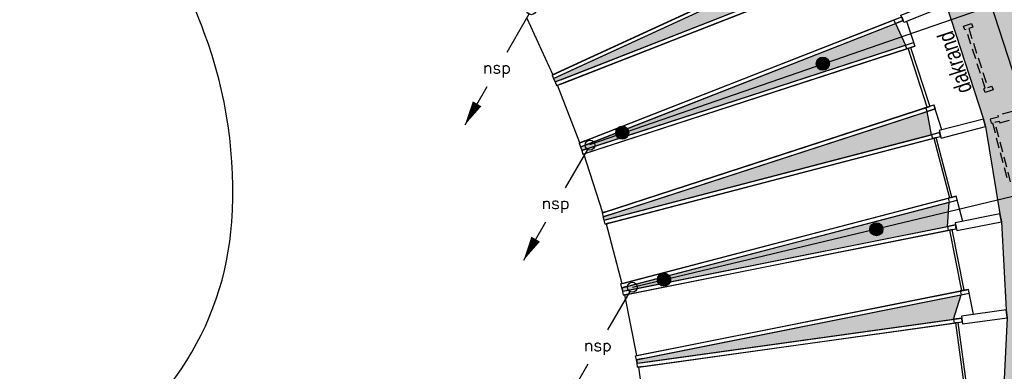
# Model space of a CAD drawing. Header units: millimetres. Extents: x -4107 to 114693, y -37499 to 54671.
# Tile 77 of 156: x 40525 to 55493, y 4250 to 9592. Entities that reach past the tile are written whole.
import ezdxf
from ezdxf.enums import TextEntityAlignment as Align

# ---------------------------------------------------------------- set-up
doc = ezdxf.new("R2010")
doc.units = ezdxf.units.MM
doc.header["$LTSCALE"] = 50
doc.linetypes.add('B0702', pattern=[4.6875, 3.125, -1.5625])
for name, color, linetype in [('ABT_VOORSTEL daklichten', 1, 'Continuous'), ('AL191L3-_STREEPF-OND', 2, 'B0702'), ('AT$1A---_ALGEMEEN', 2, 'Continuous'), ('XREF_06_PLAFOND$0$AA00VV4-_SOLID252', 254, 'Continuous'), ('XREF_06_PLAFOND$0$AA35RJ8-_HWOLCEMENT', 242, 'Continuous'), ('XREF_06_PLAFOND$0$AI45----_PLAFONDAFW', 2, 'Continuous'), ('XREF_06_PLAFOND$0$AL35RJ8-_HWOLCEMENT', 2, 'Continuous'), ('XREF_06_Sprinkler installatie$0$WL524---', 4, 'Continuous'), ('XREF_06_Sprinkler installatie$0$WL6516--', 4, 'Continuous'), ('XREF_06_Sprinkler installatie$0$WL6517--', 4, 'Continuous'), ('XREF_06_werkset$0$AA01253-_egaal-253', 242, 'Continuous'), ('XREF_06_werkset$0$AA01254-_egaal-254', 242, 'Continuous'), ('XREF_06_werkset$0$AA31-O--_GLAS', 242, 'Continuous'), ('XREF_06_werkset$0$AI27----_DAKEN', 1, 'Continuous'), ('XREF_06_werkset$0$AL01253-_egaal-253', 253, 'Continuous'), ('XREF_06_werkset$0$AL01254-_egaal-254', 254, 'Continuous'), ('XREF_06_werkset$0$AL28MH--_METAAL', 3, 'Continuous'), ('XREF_06_werkset$0$AL31-O--_GLAS', 2, 'Continuous'), ('XREF_06_werkset$0$AL31XH4-_ALUMINIUM', 2, 'Continuous')]:
    doc.layers.add(name, color=color, linetype=linetype)
doc.styles.add('02_100', font='B-GBP.SHX', dxfattribs={"width": 0.8, "height": 250})
doc.styles.add('XREF_06_Sprinkler installatie$0$BURO-018', font='simplex.shx', dxfattribs={"height": 180})
doc.styles.add('XREF_06_Sprinkler installatie$0$Standard', font='txt')

# ---------------------------------------------------------------- blocks, each defined once
blk = doc.blocks.new('XREF_06_Sprinkler installatie$0$SP-KOP02')
at = {"color": 0, "linetype": 'Continuous'}
for p, q in [((-0.87, -0.02), (0.02, 0.87)), ((-0.85, -0.22), (0.22, 0.85)), ((-0.84, 0.23), (-0.23, 0.84)), ((-0.79, -0.38), (0.38, 0.79)), ((-0.7, -0.52), (0.52, 0.7)), ((-0.6, -0.64), (0.64, 0.6)), ((-0.47, -0.74), (0.74, 0.47)), ((-0.32, -0.81), (0.81, 0.32)), ((-0.14, -0.86), (0.86, 0.14)), ((0.07, -0.87), (0.87, -0.07)), ((0.38, -0.79), (0.79, -0.38))]:
    blk.add_line(p, q, dxfattribs=at)
at = {"color": 0, "linetype": 'Continuous', "const_width": 0.875}
blk.add_lwpolyline([(-0.44, 0, 1), (0.44, 0, 1)], format="xyb", close=True, dxfattribs=at)
at = {"color": 0, "linetype": 'Continuous'}
for radius in [1, 0.875]:
    blk.add_circle((0, 0), radius, dxfattribs=at)
at = {"color": 0, "linetype": 'Continuous', "style": 'XREF_06_Sprinkler installatie$0$Standard', "flags": 1}
for tag, p in [('SP_MATCODE', (2, 2)), ('SP_TEMP', (2, -3)), ('SP_DOORL', (2, -5)), ('SP_KFACT', (2, -7)), ('SP_SPRHK', (2, -9)), ('SP_KLEP', (2, -11))]:
    blk.add_attdef(tag, p, '', height=1, dxfattribs=at)
blk = doc.blocks.new('XREF_06_Sprinkler installatie$0$LDV2')
at = {"color": 0, "linetype": 'Continuous'}
for p, q in [((-0.25, -0.433), (-2.5, -4.33)), ((-4.5, -7.794), (-6.75, -11.691))]:
    blk.add_line(p, q, dxfattribs=at)
blk.add_lwpolyline([(-6.75, -11.691, 0, 1, 0), (-5.5, -9.526, 1, 1, 0)], format="xyseb", dxfattribs=at)
blk.add_circle((0, 0), 0.5, dxfattribs=at)
at = {"color": 0, "linetype": 'Continuous', "style": 'XREF_06_Sprinkler installatie$0$BURO-018'}
blk.add_attdef('LD_TEXT1', text='', height=1.8, dxfattribs=at).set_placement((-3.5, -6.062), align=Align.MIDDLE)
blk = doc.blocks.new('XREF_06_Sprinkler installatie')
at = {"layer": 'XREF_06_Sprinkler installatie$0$WL524---'}
for p, q in [((49194, 7698), (57658, 10622)), ((49842, 5527), (58219, 7534))]:
    blk.add_line(p, q, dxfattribs=at)
at = {"layer": 'XREF_06_Sprinkler installatie$0$WL6516--', "xscale": 99.9999999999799, "yscale": 100, "zscale": 100, "rotation": 7.589429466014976}
for p in [(52734, 8923), (49685, 7875), (53548, 6408), (50319, 5642)]:
    blk.add_blockref('XREF_06_Sprinkler installatie$0$SP-KOP02', p, dxfattribs=at)
at = {"layer": 'XREF_06_Sprinkler installatie$0$WL6517--'}
ref = blk.add_blockref('XREF_06_Sprinkler installatie$0$LDV2', (48303, 9743), dxfattribs=dict(at, xscale=150, yscale=150, zscale=150))
ref.add_attrib('LD_TEXT1', 'nsp', dxfattribs={"layer": '0', "color": 1, "linetype": 'Continuous', "height": 180, "style": 'XREF_06_Sprinkler installatie$0$BURO-018'}).set_placement((47778, 8834), align=Align.MIDDLE)
ref = blk.add_blockref('XREF_06_Sprinkler installatie$0$LDV2', (49194, 7686), dxfattribs=dict(at, xscale=150, yscale=150, zscale=150))
ref.add_attrib('LD_TEXT1', 'nsp', dxfattribs={"layer": '0', "color": 1, "linetype": 'Continuous', "height": 180, "style": 'XREF_06_Sprinkler installatie$0$BURO-018'}).set_placement((48669, 6776), align=Align.MIDDLE)
ref = blk.add_blockref('XREF_06_Sprinkler installatie$0$LDV2', (49837, 5528), dxfattribs=dict(at, xscale=150, yscale=150, zscale=150))
ref.add_attrib('LD_TEXT1', 'nsp', dxfattribs={"layer": '0', "color": 1, "linetype": 'Continuous', "height": 180, "style": 'XREF_06_Sprinkler installatie$0$BURO-018'}).set_placement((49312, 4618), align=Align.MIDDLE)
blk = doc.blocks.new('XREF_06_PLAFOND')
at = {"layer": 'XREF_06_PLAFOND$0$AA00VV4-_SOLID252'}
h = blk.add_hatch(color=256, dxfattribs=at)
edge = h.paths.add_edge_path()
edge.add_line((43127, -14243), (58419, -19206))
edge.add_line((58419, -19206), (67731, 8109))
edge.add_arc((59883, 10784), 8291, 341.176, 446.9102)
edge.add_line((60330, 19063), (33917, 20628))
edge.add_line((33917, 20628), (34420, 20585))
edge.add_line((34420, 20585), (35544, 20486))
edge.add_line((35544, 20486), (36683, 20382))
edge.add_line((36683, 20382), (37849, 20273))
edge.add_line((37849, 20273), (39051, 20148))
edge.add_line((39051, 20148), (40285, 19982))
edge.add_line((40285, 19982), (41549, 19763))
edge.add_line((41549, 19763), (42829, 19472))
edge.add_line((42829, 19472), (44123, 19109))
edge.add_line((44123, 19109), (45423, 18665))
edge.add_line((45423, 18665), (46722, 18132))
edge.add_line((46722, 18132), (48008, 17504))
edge.add_line((48008, 17504), (49268, 16772))
edge.add_line((49268, 16772), (50485, 15932))
edge.add_line((50485, 15932), (51640, 14979))
edge.add_line((51640, 14979), (52710, 13913))
edge.add_line((52710, 13913), (53675, 12737))
edge.add_line((53675, 12737), (54513, 11458))
edge.add_line((54513, 11458), (55209, 10080))
edge.add_line((55209, 10080), (55817, 8209))
edge.add_line((55817, 8209), (56065, 6685))
edge.add_line((56065, 6685), (56139, 5158))
edge.add_line((56139, 5158), (56050, 3640))
edge.add_line((56050, 3640), (55812, 2148))
edge.add_line((55812, 2148), (55438, 698))
edge.add_line((55438, 698), (54949, -697))
edge.add_line((54949, -697), (54360, -2030))
edge.add_line((54360, -2030), (53689, -3294))
edge.add_line((53689, -3294), (52952, -4489))
edge.add_line((52952, -4489), (52161, -5613))
edge.add_line((52161, -5613), (51329, -6668))
edge.add_line((51329, -6668), (50464, -7656))
edge.add_line((50464, -7656), (49570, -8576))
edge.add_line((49570, -8576), (48670, -9436))
edge.add_line((48670, -9436), (47772, -10244))
edge.add_line((47772, -10244), (46893, -11018))
edge.add_line((46893, -11018), (46032, -11772))
edge.add_line((46032, -11772), (45182, -12513))
edge.add_line((45182, -12513), (44331, -13249))
edge.add_line((44331, -13249), (43127, -14243))
at = {"layer": 'XREF_06_PLAFOND$0$AA35RJ8-_HWOLCEMENT'}
h = blk.add_hatch(dxfattribs=at)
h.set_pattern_fill('AR-SAND', color=3, scale=100, style=0)
h.set_pattern_definition([(37.5, (0, 0), (-6.29934, 192.68238), [0, -152, 0, -170, 0, -162.5]), (7.5, (0, 0), (176.9777, 282.2146), [0, -82, 0, -137, 0, -52.5]), (327.5, (-123, 0), (311.4142, 0.5659), [0, -50, 0, -180, 0, -235]), (317.5, (-123, 0), (300.6127, 87.7676), [0, -25, 0, -118, 0, -135])])
edge = h.paths.add_edge_path()
edge.add_line((43127, -14243), (58419, -19206))
edge.add_line((58419, -19206), (67731, 8109))
edge.add_arc((59883, 10784), 8291, 341.176, 446.9102)
edge.add_line((60330, 19063), (33917, 20628))
edge.add_line((33917, 20628), (34420, 20585))
edge.add_line((34420, 20585), (35544, 20486))
edge.add_line((35544, 20486), (36683, 20382))
edge.add_line((36683, 20382), (37849, 20273))
edge.add_line((37849, 20273), (39051, 20148))
edge.add_line((39051, 20148), (40285, 19982))
edge.add_line((40285, 19982), (41549, 19763))
edge.add_line((41549, 19763), (42829, 19472))
edge.add_line((42829, 19472), (44123, 19109))
edge.add_line((44123, 19109), (45423, 18665))
edge.add_line((45423, 18665), (46722, 18132))
edge.add_line((46722, 18132), (48008, 17504))
edge.add_line((48008, 17504), (49268, 16772))
edge.add_line((49268, 16772), (50485, 15932))
edge.add_line((50485, 15932), (51640, 14979))
edge.add_line((51640, 14979), (52710, 13913))
edge.add_line((52710, 13913), (53675, 12737))
edge.add_line((53675, 12737), (54513, 11458))
edge.add_line((54513, 11458), (55209, 10080))
edge.add_line((55209, 10080), (55817, 8209))
edge.add_line((55817, 8209), (56065, 6685))
edge.add_line((56065, 6685), (56139, 5158))
edge.add_line((56139, 5158), (56050, 3640))
edge.add_line((56050, 3640), (55812, 2148))
edge.add_line((55812, 2148), (55438, 698))
edge.add_line((55438, 698), (54949, -697))
edge.add_line((54949, -697), (54360, -2030))
edge.add_line((54360, -2030), (53689, -3294))
edge.add_line((53689, -3294), (52952, -4489))
edge.add_line((52952, -4489), (52161, -5613))
edge.add_line((52161, -5613), (51329, -6668))
edge.add_line((51329, -6668), (50464, -7656))
edge.add_line((50464, -7656), (49570, -8576))
edge.add_line((49570, -8576), (48670, -9436))
edge.add_line((48670, -9436), (47772, -10244))
edge.add_line((47772, -10244), (46893, -11018))
edge.add_line((46893, -11018), (46032, -11772))
edge.add_line((46032, -11772), (45182, -12513))
edge.add_line((45182, -12513), (44331, -13249))
edge.add_line((44331, -13249), (43127, -14243))
h.paths.add_polyline_path([(59430, 12248), (59663, 12965), (60020, 12849), (59787, 12132)], flags=24)
h.paths.add_polyline_path([(60617, 10425), (61334, 10193), (61218, 9836), (60501, 10069)], flags=24)
at = {"layer": 'XREF_06_PLAFOND$0$AI45----_PLAFONDAFW'}
h = blk.add_hatch(dxfattribs=at)
h.set_pattern_fill('_USER,_O', color=256, scale=1800, pattern_type=0)
h.set_pattern_definition([(351.94, (60508.5, -17546.5), (252.38, 1782.22), [])])
edge = h.paths.add_edge_path(flags=16)
edge.add_arc((41622, 26897), 5450, 0, 180)
edge.add_arc((41622, 26897), 5450, 180, 360)
h.paths.add_polyline_path([(49834, 30277), (51634, 30277), (51634, 27677), (49834, 27677)], flags=16)
edge = h.paths.add_edge_path(flags=16)
edge.add_arc((86127, 26613), 3800, 0, 180)
edge.add_arc((86127, 26613), 3800, 180, 360)
edge = h.paths.add_edge_path(flags=16)
edge.add_arc((74999, -10767), 5450, 0, 180)
edge.add_arc((74999, -10767), 5450, 180, 360)
edge = h.paths.add_edge_path()
edge.add_arc((59888, 10791), 9324, 341.2424, 446.6291)
edge.add_line((60436, 20099), (31243, 21828))
edge.add_line((31243, 21828), (28955, 21951))
edge.add_line((28955, 21951), (30807, 36095))
edge.add_line((30807, 36095), (95374, 36095))
edge.add_line((95374, 36095), (86393, -27328))
edge.add_line((86393, -27328), (59702, -18666))
edge.add_line((59702, -18666), (68717, 7793))
h = blk.add_hatch(dxfattribs=at)
h.set_pattern_fill('_USER,_O', color=256, scale=600, angle=90, pattern_type=0)
h.set_pattern_definition([(81.94, (95317.84, 35698.9), (-594.073, 84.126), [])])
edge = h.paths.add_edge_path(flags=16)
edge.add_arc((86127, 26613), 3800, 0, 360)
edge = h.paths.add_edge_path(flags=16)
edge.add_arc((74999, -10767), 5450, 0, 360)
edge = h.paths.add_edge_path(flags=16)
edge.add_arc((41622, 26897), 5450, 0, 360)
h.paths.add_polyline_path([(49934, 30177), (51534, 30177), (51534, 27777), (49934, 27777)], flags=16)
edge = h.paths.add_edge_path()
edge.add_arc((59888, 10791), 9324, 341.2424, 446.6291)
edge.add_line((60436, 20099), (31243, 21828))
edge.add_line((31243, 21828), (28955, 21951))
edge.add_line((28955, 21951), (30807, 36095))
edge.add_line((30807, 36095), (95374, 36095))
edge.add_line((95374, 36095), (86393, -27328))
edge.add_line((86393, -27328), (59702, -18666))
edge.add_line((59702, -18666), (68717, 7793))
at = {"layer": 'XREF_06_PLAFOND$0$AL35RJ8-_HWOLCEMENT'}
blk.add_lwpolyline([(41549, 19763), (42829, 19472), (44123, 19109), (45423, 18665), (46722, 18132), (48008, 17504), (49268, 16772), (50485, 15932), (51640, 14979), (52710, 13913), (53675, 12737), (54513, 11458), (55209, 10080), (55817, 8209), (56065, 6685), (56139, 5158), (56050, 3640), (55812, 2148), (55438, 698), (54949, -697), (54360, -2030), (53689, -3294), (52952, -4489), (52161, -5613)], dxfattribs=at)
blk = doc.blocks.new('A$C125E5D54')
at = {"layer": 'AL191L3-_STREEPF-OND'}
for p, q in [((48305.9, 12151.2), (48427.6, 12190.8)), ((48324.5, 12094.2), (48305.9, 12151.2)), ((48446.2, 12133.7), (48383.1, 12113.2)), ((48427.6, 12190.8), (48446.2, 12133.7)), ((48344.4, 12100.6), (48324.5, 12094.2)), ((48635, 11206.7), (48344.4, 12100.6)), ((48383.1, 12113.2), (48673.8, 11219.3)), ((48673.8, 11219.3), (48736.8, 11239.8)), ((48736.8, 11239.8), (48755.4, 11182.8)), ((48615.1, 11200.2), (48635, 11206.7)), ((48633.7, 11143.2), (48615.1, 11200.2)), ((48755.4, 11182.8), (48633.7, 11143.2)), ((49498.7, 10972.8), (48824.4, 10796.6)), ((48824.4, 10796.6), (48832, 10767.6)), ((48854.8, 10680.5), (49529, 10856.7)), ((48832, 10767.6), (48708.4, 10735.3)), ((48708.4, 10735.3), (48723.6, 10677.2)), ((48723.6, 10677.2), (48743.8, 10682.5)), ((48743.8, 10682.5), (48981.5, 9773.1)), ((48783.1, 10692.8), (48847.2, 10709.5)), ((49020.9, 9783.4), (48783.1, 10692.8)), ((48847.2, 10709.5), (48854.8, 10680.5))]:
    blk.add_line(p, q, dxfattribs=at)
at = {"layer": 'AT$1A---_ALGEMEEN', "color": 7, "style": '02_100', "width": 0.8}
blk.add_text('dakrand', height=250, rotation=108.14232, dxfattribs=at).set_placement((48438.5, 11178.5))
blk = doc.blocks.new('XREF_06_werkset')
at = {"layer": 'XREF_06_werkset$0$AA01253-_egaal-253'}
h = blk.add_hatch(color=253, dxfattribs=at)
edge = h.paths.add_edge_path()
edge.add_arc((59885, 10785), 8330, 238.003, 341.1676, ccw=False)
edge.add_line((55471, 3721), (55480, 3608))
edge.add_line((55480, 3608), (55285, 2172))
edge.add_line((55285, 2172), (54969, 887))
edge.add_line((54969, 887), (54965, 767))
edge.add_line((54965, 767), (54547, -474))
edge.add_line((54547, -474), (54536, -593))
edge.add_line((54536, -593), (54031, -1784))
edge.add_line((54031, -1784), (54012, -1902))
edge.add_line((54012, -1902), (53434, -3037))
edge.add_line((53434, -3037), (53408, -3154))
edge.add_line((53408, -3154), (52770, -4231))
edge.add_line((52770, -4231), (52738, -4347))
edge.add_line((52738, -4347), (52050, -5365))
edge.add_line((52050, -5365), (52011, -5478))
edge.add_line((52011, -5478), (51285, -6438))
edge.add_line((51285, -6438), (51240, -6549))
edge.add_line((51240, -6549), (50483, -7452))
edge.add_line((50483, -7452), (50431, -7560))
edge.add_line((50431, -7560), (49522, -8338))
edge.add_line((49522, -8338), (49459, -8440))
edge.add_line((49459, -8440), (48663, -9229))
edge.add_line((48663, -9229), (48598, -9330))
edge.add_line((48598, -9330), (47675, -9989))
edge.add_line((47675, -9989), (47604, -10086))
edge.add_line((47604, -10086), (46819, -10800))
edge.add_line((46819, -10800), (46743, -10893))
edge.add_line((46743, -10893), (45973, -11594))
edge.add_line((45973, -11594), (45887, -11678))
edge.add_line((45887, -11678), (45117, -12360))
edge.add_line((45117, -12360), (45031, -12443))
edge.add_line((45031, -12443), (44262, -13116))
edge.add_line((44262, -13116), (44171, -13194))
edge.add_line((44171, -13194), (43402, -13849))
edge.add_line((43402, -13849), (43308, -13924))
edge.add_line((43308, -13924), (42803, -14138))
edge.add_line((42803, -14138), (43177, -14259))
edge.add_line((43177, -14259), (43234, -14278))
edge.add_line((43234, -14278), (45079, -14877))
edge.add_line((45079, -14877), (45136, -14895))
edge.add_line((45136, -14895), (46982, -15494))
edge.add_line((46982, -15494), (47039, -15513))
edge.add_line((47039, -15513), (48884, -16112))
edge.add_line((48884, -16112), (48941, -16130))
edge.add_line((48941, -16130), (50786, -16729))
edge.add_line((50786, -16729), (50843, -16747))
edge.add_line((50843, -16747), (52689, -17346))
edge.add_line((52689, -17346), (52746, -17365))
edge.add_line((52746, -17365), (54591, -17964))
edge.add_line((54591, -17964), (54648, -17982))
edge.add_line((54648, -17982), (56493, -18581))
edge.add_line((56493, -18581), (56550, -18600))
edge.add_line((56550, -18600), (58396, -19198))
edge.add_line((58396, -19198), (58457, -19219))
edge.add_line((58457, -19219), (67769, 8096))
at = {"layer": 'XREF_06_werkset$0$AA01254-_egaal-254'}
h = blk.add_hatch(color=252, dxfattribs=at)
edge = h.paths.add_edge_path()
edge.add_line((52096, 13739), (52230, 13603))
edge.add_line((52230, 13603), (52293, 13501))
edge.add_line((52293, 13501), (53134, 12460))
edge.add_line((53134, 12460), (53190, 12354))
edge.add_line((53190, 12354), (53919, 11228))
edge.add_line((53919, 11228), (53969, 11119))
edge.add_line((53969, 11119), (54571, 9916))
edge.add_line((54571, 9916), (54615, 9805))
edge.add_line((54615, 9805), (55175, 8083))
edge.add_line((55175, 8083), (55205, 7967))
edge.add_line((55205, 7967), (55426, 6640))
edge.add_line((55426, 6640), (55449, 6523))
edge.add_line((55449, 6523), (55522, 5183))
edge.add_line((55522, 5183), (55538, 5064))
edge.add_line((55538, 5064), (55471, 3721))
edge.add_arc((59885, 10785), 8330, 238.0045, 519.2295)
edge = h.paths.add_edge_path(flags=16)
edge.add_arc((59127, 8452), 2250, 0, 360)
at = {"layer": 'XREF_06_werkset$0$AA31-O--_GLAS'}
for points in [[(53450, 10519), (53212, 10803), (48642, 8697), (48663, 8646)], [(53836, 9532), (49138, 7693), (49050, 7659), (49068, 7607), (53991, 9207)], [(54319, 8199), (49486, 6628), (49396, 6599), (49412, 6545), (49503, 6569), (54385, 7845)], [(54627, 6450), (54653, 6820), (49680, 5520), (49692, 5466)], [(54835, 5411), (49993, 4445), (49900, 4426), (49909, 4371), (54721, 5041)]]:
    blk.add_hatch(color=256, dxfattribs=at).paths.add_polyline_path(points)
for points in [[(48642, 8697), (48663, 8646)], [(49050, 7659), (49068, 7607)], [(49412, 6545), (49396, 6599)], [(49692, 5466), (49680, 5520)], [(49909, 4371), (49900, 4426)]]:
    blk.add_lwpolyline(points, dxfattribs=at)
at = {"layer": 'XREF_06_werkset$0$AI27----_DAKEN'}
blk.add_lwpolyline([(42983, 4287, 0.132035), (43749, 6519, 0.106652), (43331, 9393, 0.083387), (41814, 12021, 0.072103), (39219, 14376, 0.072103), (36063, 15897, 0.083387), (33058, 16317, 0.106652), (30237, 15626, 0.132035), (28455, 14079, 0.132035), (27689, 11846, 0.106652), (28107, 8972, 0.083387), (29624, 6344, 0.072103), (32218, 3989, 0.072103), (35375, 2468, 0.083387), (38380, 2048, 0.106652), (41201, 2739, 0.132035)], format="xyb", close=True, dxfattribs=at)
at = {"layer": 'XREF_06_werkset$0$AL01253-_egaal-253'}
blk.add_lwpolyline([(58457, -19219), (67769, 8096, -0.483228), (55471, 3721), (55480, 3608), (55285, 2172), (54969, 887), (54965, 767), (54547, -474), (54536, -593), (54031, -1784), (54012, -1902), (53434, -3037), (53408, -3154), (52770, -4231), (52738, -4347), (52050, -5365)], format="xyb", dxfattribs=at)
at = {"layer": 'XREF_06_werkset$0$AL01254-_egaal-254'}
blk.add_lwpolyline([(52096, 13739), (52230, 13603), (52293, 13501), (53134, 12460), (53190, 12354), (53919, 11228), (53969, 11119), (54571, 9916), (54615, 9805), (55175, 8083), (55205, 7967), (55426, 6640), (55449, 6523), (55522, 5183), (55538, 5064), (55471, 3721, 2.793851)], format="xyb", close=True, dxfattribs=at)
at = {"layer": 'XREF_06_werkset$0$AL28MH--_METAAL'}
for p, q in [((55426, 6640), (54746, 6505)), ((55449, 6523), (55426, 6640)), ((54746, 6505), (54769, 6387)), ((54769, 6387), (55449, 6523))]:
    blk.add_line(p, q, dxfattribs=at)
for points in [[(54571, 9916), (54615, 9805), (53966, 9551), (53922, 9662)], [(55205, 7967), (55175, 8083), (54501, 7906), (54531, 7790)], [(55538, 5064), (55522, 5183), (54841, 5088), (54858, 4969)]]:
    blk.add_lwpolyline(points, close=True, dxfattribs=at)
at = {"layer": 'XREF_06_werkset$0$AL31-O--_GLAS', "extrusion": (-0.786193, -0.362242, 0.500681)}
for p, q in [((48617, 8751), (53187, 10857)), ((48631, 8758), (53206, 10866)), ((48642, 8697), (53212, 10803)), ((48631, 8758), (48237, 9612)), ((48617, 8751), (48642, 8697))]:
    blk.add_line(p, q, dxfattribs=at)
at = {"layer": 'XREF_06_werkset$0$AL31-O--_GLAS', "extrusion": (-0.418467, 0.908232, 6.36818e-06)}
for p, q in [((48617, 8751), (53187, 10857)), ((48703, 8791), (53302, 10910)), ((48703, 8791), (48617, 8751))]:
    blk.add_line(p, q, dxfattribs=at)
at = {"layer": 'XREF_06_werkset$0$AL31-O--_GLAS', "extrusion": (0.418467, -0.908232, -6.36818e-06)}
for p, q in [((48631, 8758), (53206, 10866)), ((48642, 8697), (53212, 10803)), ((48658, 8771), (53242, 10883)), ((48728, 8737), (53327, 10856)), ((48658, 8771), (48631, 8758)), ((48642, 8697), (48728, 8737))]:
    blk.add_line(p, q, dxfattribs=at)
at = {"layer": 'XREF_06_werkset$0$AL31-O--_GLAS', "extrusion": (0.786193, 0.362242, -0.500681)}
for p, q in [((48658, 8771), (53242, 10883)), ((48703, 8791), (53302, 10910)), ((48728, 8737), (53327, 10856))]:
    blk.add_line(p, q, dxfattribs=at)
at = {"layer": 'XREF_06_werkset$0$AL31-O--_GLAS', "extrusion": (-0.364471, 0.931215, -1.03114e-05)}
for p, q in [((48663, 8646), (53450, 10519)), ((48728, 8607), (53529, 10486)), ((48752, 8680), (53569, 10566)), ((48700, 8596), (53491, 10471)), ((49028, 7715), (53814, 9588)), ((49116, 7749), (53933, 9634)), ((48752, 8680), (48663, 8646)), ((48700, 8596), (48728, 8607)), ((49116, 7749), (49028, 7715))]:
    blk.add_line(p, q, dxfattribs=at)
at = {"layer": 'XREF_06_werkset$0$AL31-O--_GLAS', "extrusion": (0.801756, 0.313796, -0.508645)}
for p, q in [((48728, 8607), (53529, 10486)), ((48752, 8680), (53569, 10566)), ((48774, 8624), (53591, 10510)), ((49070, 7731), (53871, 9610)), ((49116, 7749), (53933, 9634)), ((49138, 7693), (53955, 9579))]:
    blk.add_line(p, q, dxfattribs=at)
at = {"layer": 'XREF_06_werkset$0$AL31-O--_GLAS', "extrusion": (0.364471, -0.931215, 1.03114e-05)}
for p, q in [((48774, 8624), (53591, 10510)), ((48685, 8590), (53472, 10463)), ((49042, 7720), (53834, 9596)), ((49070, 7731), (53871, 9610)), ((49050, 7659), (53836, 9532)), ((49138, 7693), (53955, 9579)), ((48685, 8590), (48774, 8624)), ((49070, 7731), (49042, 7720)), ((49050, 7659), (49138, 7693))]:
    blk.add_line(p, q, dxfattribs=at)
at = {"layer": 'XREF_06_werkset$0$AL31-O--_GLAS', "extrusion": (-0.801756, -0.313796, 0.508645)}
for p, q in [((48685, 8590), (53472, 10463)), ((48700, 8596), (53491, 10471)), ((49028, 7715), (53814, 9588)), ((49042, 7720), (53834, 9596)), ((49050, 7659), (53836, 9532)), ((48663, 8646), (48685, 8590)), ((49042, 7720), (48700, 8596)), ((49028, 7715), (49050, 7659))]:
    blk.add_line(p, q, dxfattribs=at)
at = {"layer": 'XREF_06_werkset$0$AL31-O--_GLAS', "extrusion": (-0.454736, -0.209514, -0.865632)}
for p, q in [((48631, 8758), (48237, 9612)), ((48703, 8791), (48617, 8751)), ((48617, 8751), (48642, 8697)), ((48658, 8771), (48631, 8758)), ((48642, 8697), (48728, 8737))]:
    blk.add_line(p, q, dxfattribs=at)
at = {"layer": 'XREF_06_werkset$0$AL31-O--_GLAS', "extrusion": (-0.309212, 0.950993, -5.11679e-10)}
for p, q in [((49068, 7607), (53991, 9207)), ((49102, 7554), (54029, 9157)), ((49130, 7564), (54068, 9169)), ((49158, 7636), (54113, 9247)), ((54029, 9157), (54068, 9169)), ((49378, 6656), (54300, 8256)), ((49468, 6685), (54422, 8296)), ((49158, 7636), (49068, 7607)), ((49102, 7554), (49130, 7564)), ((49468, 6685), (49378, 6656))]:
    blk.add_line(p, q, dxfattribs=at)
at = {"layer": 'XREF_06_werkset$0$AL31-O--_GLAS', "extrusion": (-0.81728, -0.265735, 0.511311)}
for p, q in [((49068, 7607), (53991, 9207)), ((49087, 7550), (54010, 9150)), ((49102, 7554), (54029, 9157)), ((54320, 8263), (54029, 9157)), ((49378, 6656), (54300, 8256)), ((49392, 6660), (54320, 8263)), ((49396, 6599), (54319, 8199)), ((49396, 6599), (54319, 8199)), ((49068, 7607), (49087, 7550)), ((49378, 6656), (49396, 6599))]:
    blk.add_line(p, q, dxfattribs=at)
at = {"layer": 'XREF_06_werkset$0$AL31-O--_GLAS', "extrusion": (0.309212, -0.950993, 5.11679e-10)}
for p, q in [((49087, 7550), (54010, 9150)), ((49177, 7579), (54131, 9190)), ((49392, 6660), (54320, 8263)), ((49421, 6670), (54359, 8275)), ((49486, 6628), (54440, 8239)), ((54359, 8275), (54320, 8263)), ((49396, 6599), (54319, 8199)), ((49087, 7550), (49177, 7579)), ((49421, 6670), (49392, 6660)), ((49396, 6599), (49486, 6628))]:
    blk.add_line(p, q, dxfattribs=at)
at = {"layer": 'XREF_06_werkset$0$AL31-O--_GLAS', "extrusion": (0.81728, 0.265735, -0.511311)}
for p, q in [((49130, 7564), (54068, 9169)), ((49158, 7636), (54113, 9247)), ((49177, 7579), (54131, 9190)), ((54068, 9169), (54359, 8275)), ((49421, 6670), (54359, 8275)), ((49468, 6685), (54422, 8296)), ((49486, 6628), (54440, 8239)), ((49486, 6628), (54440, 8239))]:
    blk.add_line(p, q, dxfattribs=at)
at = {"layer": 'XREF_06_werkset$0$AL31-O--_GLAS'}
for p, q in [((54029, 9157), (54068, 9169)), ((54320, 8263), (54029, 9157)), ((54068, 9169), (54359, 8275)), ((54320, 8263), (54359, 8275)), ((54359, 8275), (54320, 8263)), ((54459, 7803), (54420, 7792)), ((54420, 7792), (54658, 6883)), ((54697, 6893), (54459, 7803)), ((54658, 6883), (54697, 6893)), ((54699, 6404), (54659, 6396)), ((54659, 6396), (54843, 5474)), ((54883, 5482), (54699, 6404)), ((54843, 5474), (54883, 5482)), ((54789, 4990), (54749, 4984)), ((54749, 4984), (54879, 4053)), ((54919, 4059), (54789, 4990))]:
    blk.add_line(p, q, dxfattribs=at)
at = {"layer": 'XREF_06_werkset$0$AL31-O--_GLAS', "extrusion": (-0.473654, -0.185394, -0.860977)}
for p, q in [((48752, 8680), (48663, 8646)), ((48663, 8646), (48685, 8590)), ((48685, 8590), (48774, 8624)), ((48700, 8596), (48728, 8607)), ((49042, 7720), (48700, 8596)), ((49116, 7749), (49028, 7715)), ((49028, 7715), (49050, 7659)), ((49070, 7731), (49042, 7720)), ((49050, 7659), (49138, 7693))]:
    blk.add_line(p, q, dxfattribs=at)
at = {"layer": 'XREF_06_werkset$0$AL31-O--_GLAS', "extrusion": (0.309212, -0.950993, -5.11679e-10)}
for p, q in [((49486, 6628), (54440, 8239)), ((54320, 8263), (54359, 8275)), ((49396, 6599), (54319, 8199)), ((49486, 6628), (49396, 6599))]:
    blk.add_line(p, q, dxfattribs=at)
at = {"layer": 'XREF_06_werkset$0$AL31-O--_GLAS', "extrusion": (-0.252887, 0.967496, 1.03114e-05)}
for p, q in [((49412, 6545), (54385, 7845)), ((49442, 6491), (54420, 7792)), ((49471, 6499), (54459, 7803)), ((49503, 6569), (54508, 7877)), ((54459, 7803), (54420, 7792)), ((49756, 5602), (54761, 6910)), ((49665, 5578), (54637, 6878)), ((49412, 6545), (49503, 6569)), ((49471, 6499), (49442, 6491)), ((49665, 5578), (49756, 5602))]:
    blk.add_line(p, q, dxfattribs=at)
at = {"layer": 'XREF_06_werkset$0$AL31-O--_GLAS', "extrusion": (-0.83299, -0.217735, 0.508645)}
for p, q in [((49412, 6545), (54385, 7845)), ((49427, 6487), (54400, 7787)), ((49442, 6491), (54420, 7792)), ((54420, 7792), (54658, 6883)), ((49665, 5578), (54637, 6878)), ((49680, 5582), (54658, 6883)), ((49427, 6487), (49412, 6545)), ((49442, 6491), (49680, 5582)), ((49680, 5520), (49665, 5578))]:
    blk.add_line(p, q, dxfattribs=at)
at = {"layer": 'XREF_06_werkset$0$AL31-O--_GLAS', "extrusion": (0.252887, -0.967496, -1.03114e-05)}
for p, q in [((49427, 6487), (54400, 7787)), ((49519, 6511), (54523, 7819)), ((49709, 5589), (54697, 6893)), ((54658, 6883), (54697, 6893)), ((49680, 5582), (54658, 6883)), ((49680, 5520), (54653, 6820)), ((49771, 5544), (54776, 6852)), ((49519, 6511), (49427, 6487)), ((49680, 5582), (49709, 5589)), ((49771, 5544), (49680, 5520))]:
    blk.add_line(p, q, dxfattribs=at)
at = {"layer": 'XREF_06_werkset$0$AL31-O--_GLAS', "extrusion": (0.83299, 0.217735, -0.508645)}
for p, q in [((49471, 6499), (54459, 7803)), ((49503, 6569), (54508, 7877)), ((49519, 6511), (54523, 7819)), ((54697, 6893), (54459, 7803)), ((49709, 5589), (54697, 6893)), ((49756, 5602), (54761, 6910)), ((49771, 5544), (54776, 6852))]:
    blk.add_line(p, q, dxfattribs=at)
at = {"layer": 'XREF_06_werkset$0$AL31-O--_GLAS', "extrusion": (-0.486253, -0.158103, -0.859396)}
for p, q in [((49158, 7636), (49068, 7607)), ((49068, 7607), (49087, 7550)), ((49087, 7550), (49177, 7579)), ((49102, 7554), (49130, 7564)), ((49392, 6660), (49102, 7554)), ((49468, 6685), (49378, 6656)), ((49378, 6656), (49396, 6599)), ((49421, 6670), (49392, 6660)), ((49486, 6628), (49396, 6599)), ((49396, 6599), (49486, 6628))]:
    blk.add_line(p, q, dxfattribs=at)
at = {"layer": 'XREF_06_werkset$0$AL31-O--_GLAS', "extrusion": (-0.492114, -0.128621, -0.860977)}
for p, q in [((49412, 6545), (49503, 6569)), ((49427, 6487), (49412, 6545)), ((49519, 6511), (49427, 6487)), ((49471, 6499), (49442, 6491)), ((49442, 6491), (49680, 5582)), ((49665, 5578), (49756, 5602)), ((49680, 5520), (49665, 5578)), ((49680, 5582), (49709, 5589)), ((49771, 5544), (49680, 5520))]:
    blk.add_line(p, q, dxfattribs=at)
at = {"layer": 'XREF_06_werkset$0$AL31-O--_GLAS', "extrusion": (-0.195699, 0.980664, -6.36818e-06)}
for p, q in [((49692, 5466), (54627, 6450)), ((49786, 5484), (54752, 6475)), ((49719, 5410), (54659, 6396)), ((49749, 5416), (54699, 6404)), ((54699, 6404), (54659, 6396)), ((49692, 5466), (49786, 5484)), ((49749, 5416), (49719, 5410)), ((49888, 4485), (54823, 5470)), ((49981, 4504), (54947, 5495)), ((49888, 4485), (49981, 4504))]:
    blk.add_line(p, q, dxfattribs=at)
at = {"layer": 'XREF_06_werkset$0$AL31-O--_GLAS', "extrusion": (-0.848895, -0.1694, 0.500681)}
for p, q in [((49692, 5466), (54627, 6450)), ((49704, 5407), (54639, 6392)), ((49719, 5410), (54659, 6396)), ((54659, 6396), (54843, 5474)), ((49704, 5407), (49692, 5466)), ((49719, 5410), (49903, 4488)), ((49888, 4485), (54823, 5470)), ((49900, 4426), (54835, 5411)), ((49903, 4488), (54843, 5474)), ((49900, 4426), (49888, 4485))]:
    blk.add_line(p, q, dxfattribs=at)
at = {"layer": 'XREF_06_werkset$0$AL31-O--_GLAS', "extrusion": (0.848895, 0.1694, -0.500681)}
for p, q in [((49786, 5484), (54752, 6475)), ((49749, 5416), (54699, 6404)), ((49797, 5425), (54763, 6416)), ((54883, 5482), (54699, 6404)), ((49933, 4494), (54883, 5482)), ((49981, 4504), (54947, 5495)), ((49993, 4445), (54959, 5436))]:
    blk.add_line(p, q, dxfattribs=at)
at = {"layer": 'XREF_06_werkset$0$AL31-O--_GLAS', "extrusion": (0.195699, -0.980664, 6.36818e-06)}
for p, q in [((49704, 5407), (54639, 6392)), ((49797, 5425), (54763, 6416)), ((49797, 5425), (49704, 5407)), ((49900, 4426), (54835, 5411)), ((49903, 4488), (54843, 5474)), ((49933, 4494), (54883, 5482)), ((49993, 4445), (54959, 5436)), ((54843, 5474), (54883, 5482)), ((49903, 4488), (49933, 4494)), ((49993, 4445), (49900, 4426))]:
    blk.add_line(p, q, dxfattribs=at)
at = {"layer": 'XREF_06_werkset$0$AL31-O--_GLAS', "extrusion": (-0.490998, -0.097988, -0.865632)}
for p, q in [((49692, 5466), (49786, 5484)), ((49704, 5407), (49692, 5466)), ((49797, 5425), (49704, 5407)), ((49749, 5416), (49719, 5410)), ((49719, 5410), (49903, 4488)), ((49888, 4485), (49981, 4504)), ((49903, 4488), (49933, 4494)), ((49900, 4426), (49888, 4485)), ((49993, 4445), (49900, 4426))]:
    blk.add_line(p, q, dxfattribs=at)
at = {"layer": 'XREF_06_werkset$0$AL31-O--_GLAS', "extrusion": (-0.137834, 0.990455, -8.13092e-06)}
for p, q in [((49909, 4371), (54721, 5041)), ((49933, 4314), (54749, 4984)), ((49963, 4318), (54789, 4990)), ((50004, 4385), (54845, 5058)), ((54789, 4990), (54749, 4984)), ((49909, 4371), (50004, 4385)), ((49963, 4318), (49933, 4314))]:
    blk.add_line(p, q, dxfattribs=at)
at = {"layer": 'XREF_06_werkset$0$AL31-O--_GLAS', "extrusion": (-0.864774, -0.12034, 0.487529)}
for p, q in [((49909, 4371), (54721, 5041)), ((49917, 4312), (54729, 4982)), ((49933, 4314), (54749, 4984)), ((54749, 4984), (54879, 4053)), ((49917, 4312), (49909, 4371)), ((49933, 4314), (50062, 3383))]:
    blk.add_line(p, q, dxfattribs=at)
at = {"layer": 'XREF_06_werkset$0$AL31-O--_GLAS', "extrusion": (0.137834, -0.990455, 8.13092e-06)}
for p, q in [((49917, 4312), (54729, 4982)), ((50012, 4325), (54854, 4999)), ((50012, 4325), (49917, 4312))]:
    blk.add_line(p, q, dxfattribs=at)
at = {"layer": 'XREF_06_werkset$0$AL31-O--_GLAS', "extrusion": (0.864774, 0.12034, -0.487529)}
for p, q in [((49963, 4318), (54789, 4990)), ((50004, 4385), (54845, 5058)), ((50012, 4325), (54854, 4999)), ((54919, 4059), (54789, 4990))]:
    blk.add_line(p, q, dxfattribs=at)
at = {"layer": 'XREF_06_werkset$0$AL31-O--_GLAS', "extrusion": (-0.482875, -0.067205, -0.873107)}
for p, q in [((49909, 4371), (50004, 4385)), ((49917, 4312), (49909, 4371)), ((50012, 4325), (49917, 4312)), ((49963, 4318), (49933, 4314)), ((49933, 4314), (50062, 3383))]:
    blk.add_line(p, q, dxfattribs=at)
at = {"layer": 'XREF_06_werkset$0$AL31-O--_GLAS'}
for points in [[(48663, 8646), (48642, 8697)], [(49050, 7659), (49068, 7607)], [(49412, 6545), (49396, 6599)], [(49680, 5520), (49692, 5466)], [(49900, 4426), (49909, 4371)]]:
    blk.add_lwpolyline(points, dxfattribs=at)
at = {"layer": 'XREF_06_werkset$0$AL31XH4-_ALUMINIUM', "extrusion": (-0.364471, 0.931215, -1.03114e-05)}
blk.add_line((53814, 9588), (53933, 9634), dxfattribs=at)
at = {"layer": 'XREF_06_werkset$0$AL31XH4-_ALUMINIUM'}
for p, q in [((53814, 9588), (53933, 9634)), ((53836, 9532), (53814, 9588)), ((53933, 9634), (53955, 9579)), ((53955, 9579), (53836, 9532)), ((53991, 9207), (54113, 9247)), ((54010, 9150), (53991, 9207)), ((54131, 9190), (54010, 9150)), ((54113, 9247), (54131, 9190)), ((54300, 8256), (54422, 8296)), ((54319, 8199), (54300, 8256)), ((54319, 8199), (54440, 8239)), ((54440, 8239), (54319, 8199)), ((54508, 7877), (54385, 7845)), ((54385, 7845), (54400, 7787)), ((54400, 7787), (54523, 7819)), ((54523, 7819), (54508, 7877)), ((54761, 6910), (54637, 6878)), ((54776, 6852), (54761, 6910)), ((54637, 6878), (54653, 6820)), ((54653, 6820), (54776, 6852)), ((54752, 6475), (54627, 6450)), ((54627, 6450), (54639, 6392)), ((54763, 6416), (54752, 6475)), ((54639, 6392), (54763, 6416)), ((54947, 5495), (54823, 5470)), ((54823, 5470), (54835, 5411)), ((54835, 5411), (54959, 5436)), ((54959, 5436), (54947, 5495)), ((54845, 5058), (54721, 5041)), ((54721, 5041), (54729, 4982)), ((54729, 4982), (54854, 4999)), ((54854, 4999), (54845, 5058))]:
    blk.add_line(p, q, dxfattribs=at)
at = {"layer": 'XREF_06_werkset$0$AL31XH4-_ALUMINIUM', "extrusion": (-0.801756, -0.313796, 0.508645)}
blk.add_line((53836, 9532), (53814, 9588), dxfattribs=at)
at = {"layer": 'XREF_06_werkset$0$AL31XH4-_ALUMINIUM', "extrusion": (0.801756, 0.313796, -0.508645)}
blk.add_line((53933, 9634), (53955, 9579), dxfattribs=at)
at = {"layer": 'XREF_06_werkset$0$AL31XH4-_ALUMINIUM', "extrusion": (0.364471, -0.931215, 1.03114e-05)}
blk.add_line((53955, 9579), (53836, 9532), dxfattribs=at)
at = {"layer": 'XREF_06_werkset$0$AL31XH4-_ALUMINIUM', "extrusion": (0.81728, 0.265735, -0.511311)}
for p, q in [((54008, 9567), (54131, 9190)), ((54545, 7918), (54422, 8296)), ((54422, 8296), (54440, 8239))]:
    blk.add_line(p, q, dxfattribs=at)
at = {"layer": 'XREF_06_werkset$0$AL31XH4-_ALUMINIUM', "extrusion": (-0.309212, 0.950993, -5.11679e-10)}
for p, q in [((53991, 9207), (54113, 9247)), ((54300, 8256), (54422, 8296))]:
    blk.add_line(p, q, dxfattribs=at)
at = {"layer": 'XREF_06_werkset$0$AL31XH4-_ALUMINIUM', "extrusion": (-0.81728, -0.265735, 0.511311)}
for p, q in [((54010, 9150), (53991, 9207)), ((54319, 8199), (54300, 8256))]:
    blk.add_line(p, q, dxfattribs=at)
at = {"layer": 'XREF_06_werkset$0$AL31XH4-_ALUMINIUM', "extrusion": (0.309212, -0.950993, 5.11679e-10)}
for p, q in [((54131, 9190), (54010, 9150)), ((54440, 8239), (54319, 8199))]:
    blk.add_line(p, q, dxfattribs=at)
at = {"layer": 'XREF_06_werkset$0$AL31XH4-_ALUMINIUM', "extrusion": (0.309212, -0.950993, -5.11679e-10)}
blk.add_line((54319, 8199), (54440, 8239), dxfattribs=at)
at = {"layer": 'XREF_06_werkset$0$AL31XH4-_ALUMINIUM', "extrusion": (-0.252887, 0.967496, 1.03114e-05)}
for p, q in [((54508, 7877), (54385, 7845)), ((54761, 6910), (54637, 6878))]:
    blk.add_line(p, q, dxfattribs=at)
at = {"layer": 'XREF_06_werkset$0$AL31XH4-_ALUMINIUM', "extrusion": (-0.83299, -0.217735, 0.508645)}
for p, q in [((54385, 7845), (54400, 7787)), ((54637, 6878), (54653, 6820))]:
    blk.add_line(p, q, dxfattribs=at)
at = {"layer": 'XREF_06_werkset$0$AL31XH4-_ALUMINIUM', "extrusion": (0.252887, -0.967496, -1.03114e-05)}
for p, q in [((54400, 7787), (54523, 7819)), ((54653, 6820), (54776, 6852))]:
    blk.add_line(p, q, dxfattribs=at)
at = {"layer": 'XREF_06_werkset$0$AL31XH4-_ALUMINIUM', "extrusion": (0.83299, 0.217735, -0.508645)}
for p, q in [((54523, 7819), (54508, 7877)), ((54861, 6528), (54761, 6910))]:
    blk.add_line(p, q, dxfattribs=at)
at = {"layer": 'XREF_06_werkset$0$AL31XH4-_ALUMINIUM', "extrusion": (-0.195699, 0.980664, -6.36818e-06)}
for p, q in [((54752, 6475), (54627, 6450)), ((54947, 5495), (54823, 5470))]:
    blk.add_line(p, q, dxfattribs=at)
at = {"layer": 'XREF_06_werkset$0$AL31XH4-_ALUMINIUM', "extrusion": (-0.848895, -0.1694, 0.500681)}
for p, q in [((54627, 6450), (54639, 6392)), ((54823, 5470), (54835, 5411))]:
    blk.add_line(p, q, dxfattribs=at)
at = {"layer": 'XREF_06_werkset$0$AL31XH4-_ALUMINIUM', "extrusion": (0.848895, 0.1694, -0.500681)}
for p, q in [((54763, 6416), (54752, 6475)), ((55024, 5113), (54947, 5495))]:
    blk.add_line(p, q, dxfattribs=at)
at = {"layer": 'XREF_06_werkset$0$AL31XH4-_ALUMINIUM', "extrusion": (0.195699, -0.980664, 6.36818e-06)}
for p, q in [((54639, 6392), (54763, 6416)), ((54835, 5411), (54959, 5436))]:
    blk.add_line(p, q, dxfattribs=at)
at = {"layer": 'XREF_06_werkset$0$AL31XH4-_ALUMINIUM', "extrusion": (-0.137834, 0.990455, -8.13092e-06)}
blk.add_line((54845, 5058), (54721, 5041), dxfattribs=at)
at = {"layer": 'XREF_06_werkset$0$AL31XH4-_ALUMINIUM', "extrusion": (-0.864774, -0.12034, 0.487529)}
blk.add_line((54721, 5041), (54729, 4982), dxfattribs=at)
at = {"layer": 'XREF_06_werkset$0$AL31XH4-_ALUMINIUM', "extrusion": (0.137834, -0.990455, 8.13092e-06)}
blk.add_line((54729, 4982), (54854, 4999), dxfattribs=at)
at = {"layer": 'XREF_06_werkset$0$AL31XH4-_ALUMINIUM', "extrusion": (0.864774, 0.12034, -0.487529)}
blk.add_line((54854, 4999), (54845, 5058), dxfattribs=at)
at = {"layer": 'XREF_06_werkset$0$AL31XH4-_ALUMINIUM'}
for points in [[(53836, 9532), (53991, 9207)], [(54385, 7845), (54319, 8199)], [(54627, 6450), (54653, 6820)], [(54721, 5041), (54835, 5411)]]:
    blk.add_lwpolyline(points, dxfattribs=at)

msp = doc.modelspace()

# ---------------------------------------------------------------- block references
for name in ['XREF_06_werkset', 'XREF_06_PLAFOND', 'XREF_06_PLAFOND', 'XREF_06_Sprinkler installatie', 'XREF_06_Sprinkler installatie']:
    msp.add_blockref(name, (0, 0))
at = {"layer": 'ABT_VOORSTEL daklichten', "color": 2}
msp.add_blockref('A$C125E5D54', (6567.8, -2657.1), dxfattribs=at)

doc.saveas('drawing.dxf')
